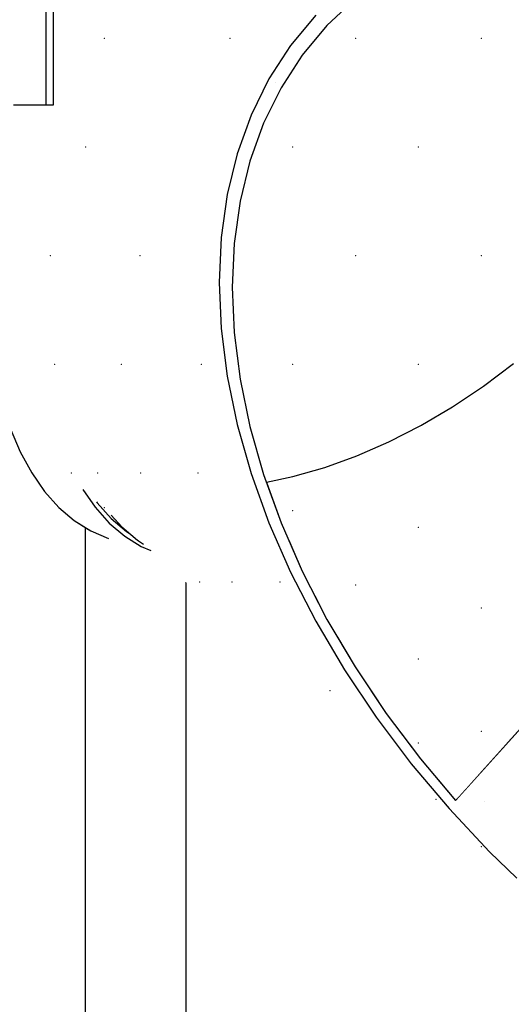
# Model space of a CAD drawing. Header units: millimetres. Extents: x -543656 to -529918, y -2500 to 6290.
# Tile 26 of 58: x -539082 to -538985, y 4744 to 4940. Entities that reach past the tile are written whole.
import ezdxf

# ---------------------------------------------------------------- set-up
doc = ezdxf.new("R2010")
doc.units = ezdxf.units.MM
doc.header["$MEASUREMENT"] = 0
doc.linetypes.add('Wipeout_Contour', pattern=[1000, 0, -1000])
for name, color, linetype in [('2 - KÓTA NS.2D', 7, 'Continuous'), ('3 - SVĚTLA.3D', 7, 'Continuous'), ('4 - PRVKY ZÁMEČNICKÉ.3D', 7, 'Continuous'), ('4 - STŘEŠNÍ KRYTINA.3D', 7, 'Continuous'), ('Výplně - Povrchové', 7, 'Continuous'), ('Výplně – Řezové', 7, 'Continuous')]:
    doc.layers.add(name, color=color, linetype=linetype)
doc.styles.add('GENEROVANÝ_STYL_1', font='Arial.ttf')
doc.dimstyles.new('GENEROVANÝ_STYL__1', dxfattribs={"dimtxt": 100, "dimasz": 85.5, "dimexe": 0.18, "dimexo": 450, "dimgap": 0, "dimtad": 1, "dimdec": 0, "dimzin": 0, "dimdsep": 46, "dimtxsty": 'GENEROVANÝ_STYL_1', "dimblk": 'ARROWHEAD_6', "dimblk1": 'ARROWHEAD_6', "dimblk2": 'ARROWHEAD_6', "dimcen": 0.09, "dimclrd": 256, "dimclre": 256, "dimclrt": 256, "dimazin": 0, "dimtfac": 1, "dimtdec": 4, "dimtmove": 0, "dimatfit": 3, "dimfxl": 1, "dimtolj": 1, "dimtzin": 0, "dimarcsym": 0})
pattern_1 = [(45, (-1697940.485, 75), (-23.8648539, 23.8648539), [0, -22.5, 0, -33.75]), (110, (-1697865.485, 75), (31.714626, 11.5431798), [0, -16.5, 0, -28.5])]

# ---------------------------------------------------------------- blocks, each defined once
blk = doc.blocks.new('Řez_15', base_point=(-1697940.48, 0))
at = {"color": 254, "linetype": 'Wipeout_Contour', "lineweight": 0, "ltscale": 7547578.399579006}
blk.add_wipeout([(-539199.22, 502.46), (-539069.22, 502.46), (-539069.22, 4838.89), (-539071.44, 4840.28), (-539074.51, 4842.9), (-539077.34, 4846.08), (-539079.91, 4849.78), (-539082.19, 4854), (-539084.19, 4858.69), (-539084.57, 4859.87), (-539085.62, 4860.74), (-539089.22, 4863.97), (-539089.22, 503.29), (-539199.22, 503.29)], dxfattribs=at).dxf.layer = 'Výplně - Povrchové'
blk = doc.blocks.new('Řez_17', base_point=(-1697940.48, 0))
at = {"color": 254, "linetype": 'Wipeout_Contour', "lineweight": 0, "ltscale": 5929549.143869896}
blk.add_wipeout([(-539069.22, 502.46), (-539069.19, 502.46), (-539069.19, 500), (-538939.22, 500), (-538939.22, 502.46), (-539049.22, 502.46), (-539049.22, 4828.04), (-539055.89, 4834.03), (-539064.63, 4836.74), (-539068.14, 4838.22), (-539069.22, 4838.89)], dxfattribs=at).dxf.layer = 'Výplně - Povrchové'
at = {"layer": '4 - STŘEŠNÍ KRYTINA.3D', "color": 181, "linetype": 'Continuous', "lineweight": 30, "true_color": 0x9e3eff}
blk.add_line((-539069.22, 502.46), (-539069.22, 4838.89), dxfattribs=at)
blk = doc.blocks.new('Řez_28', base_point=(-1697940.48, 0))
at = {"color": 254, "linetype": 'Wipeout_Contour', "lineweight": 0, "ltscale": 8623873.588318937}
blk.add_wipeout([(-539049.22, 4828.04), (-539049.22, 502.46), (-538939.22, 502.46), (-538939.22, 4754.01), (-538939.29, 4754), (-538945.4, 4753.73), (-538951.31, 4754), (-538956.99, 4754.8), (-538962.4, 4756.12), (-538967.5, 4757.97), (-538972.27, 4760.32), (-538976.68, 4763.17), (-538980.69, 4766.49), (-538981.81, 4767.49), (-538981.89, 4767.59), (-538982.08, 4767.74)], dxfattribs=at).dxf.layer = 'Výplně - Povrchové'
at = {"layer": '4 - PRVKY ZÁMEČNICKÉ.3D', "color": 181, "linetype": 'Continuous', "lineweight": 30, "true_color": 0x9e3eff}
blk.add_line((-539049.22, 4828.04), (-539049.22, 502.46), dxfattribs=at)
blk = doc.blocks.new('Řez_110', base_point=(-1697940.48, 0))
at = {"color": 254, "linetype": 'Wipeout_Contour', "lineweight": 0, "ltscale": 24794578.17682935}
blk.add_wipeout([(-539039.63, 4895.49), (-539040.02, 4886.76), (-539039.63, 4877.73), (-539038.45, 4868.47), (-539036.49, 4859.03), (-539033.76, 4849.47), (-539033.22, 4847.97), (-539027.96, 4849.06), (-539021.61, 4850.87), (-539015.23, 4853.17), (-539008.84, 4855.96), (-539002.49, 4859.22), (-538996.21, 4862.92), (-538990.05, 4867.05), (-538984.04, 4871.57), (-538978.23, 4876.46), (-538972.63, 4881.7), (-538967.3, 4887.24), (-538962.26, 4893.05), (-538957.55, 4899.11), (-538953.19, 4905.36), (-538949.21, 4911.77), (-538945.63, 4918.31), (-538942.49, 4924.92), (-538939.78, 4931.58), (-538937.54, 4938.24), (-538935.78, 4944.86), (-538934.5, 4951.4), (-538933.72, 4957.81), (-538933.68, 4958.78), (-538941.96, 4960.4), (-538951.62, 4961.57), (-538961.05, 4962), (-538970.17, 4961.66), (-538978.93, 4960.57), (-538987.29, 4958.74), (-538995.18, 4956.16), (-539002.55, 4952.87), (-539009.37, 4948.87), (-539015.59, 4944.2), (-539021.17, 4938.89), (-539026.08, 4932.96), (-539030.28, 4926.45), (-539033.76, 4919.4), (-539036.49, 4911.86), (-539038.45, 4903.88)], dxfattribs=at).dxf.layer = 'Výplně - Povrchové'
at = {"color": 254, "linetype": 'Wipeout_Contour', "lineweight": 0, "ltscale": 2156412.126084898}
blk.add_wipeout([(-539082.9, 4858.29), (-539084.19, 4858.69), (-539082.19, 4854), (-539075.97, 4852.07)], dxfattribs=at).dxf.layer = 'Výplně - Povrchové'
at = {"layer": '3 - SVĚTLA.3D', "color": 7, "linetype": 'Continuous', "lineweight": 0}
for p in [(-539015.48, 4936.34), (-538990.48, 4936.34), (-539027.98, 4914.69), (-539002.98, 4914.69), (-539015.48, 4893.04), (-538990.48, 4893.04)]:
    blk.add_point(p, dxfattribs=at)
at = {"color": 254, "linetype": 'Wipeout_Contour', "lineweight": 0, "ltscale": 2156278.194468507}
blk.add_wipeout([(-539065.05, 4978.33), (-539070.19, 4972.4), (-539028.4, 4934.87), (-539023.4, 4940.92)], dxfattribs=at).dxf.layer = 'Výplně - Povrchové'
at = {"color": 254, "linetype": 'Wipeout_Contour', "lineweight": 0, "ltscale": 2156395.07889023}
blk.add_wipeout([(-539082.19, 4854), (-539079.91, 4849.78), (-539070.02, 4846.72), (-539075.97, 4852.07)], dxfattribs=at).dxf.layer = 'Výplně - Povrchové'
at = {"color": 254, "linetype": 'Wipeout_Contour', "lineweight": 0, "ltscale": 2156297.22461438}
blk.add_wipeout([(-539070.19, 4972.4), (-539075, 4966.22), (-539032.7, 4928.23), (-539028.4, 4934.87)], dxfattribs=at).dxf.layer = 'Výplně - Povrchové'
at = {"color": 254, "linetype": 'Wipeout_Contour', "lineweight": 0, "ltscale": 2695473.497603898}
blk.add_wipeout([(-539070.02, 4846.72), (-539079.91, 4849.78), (-539077.34, 4846.08), (-539067.3, 4842.97), (-539069.71, 4846.45)], dxfattribs=at).dxf.layer = 'Výplně - Povrchové'
at = {"color": 254, "linetype": 'Wipeout_Contour', "lineweight": 0, "ltscale": 2695408.027634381}
blk.add_wipeout([(-539075.57, 4965.41), (-539075.57, 4956.36), (-539036.24, 4921.04), (-539032.7, 4928.23), (-539075, 4966.22)], dxfattribs=at).dxf.layer = 'Výplně - Povrchové'
at = {"color": 254, "linetype": 'Wipeout_Contour', "lineweight": 0, "ltscale": 2156370.64624765}
blk.add_wipeout([(-539077.34, 4846.08), (-539074.51, 4842.9), (-539064.47, 4839.8), (-539067.3, 4842.97)], dxfattribs=at).dxf.layer = 'Výplně - Povrchové'
at = {"color": 254, "linetype": 'Wipeout_Contour', "lineweight": 0, "ltscale": 3773528.940977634}
blk.add_wipeout([(-539075.57, 4946.17), (-539048.1, 4921.5), (-539048.1, 4921.51), (-539048.1, 4921.49), (-539039.03, 4913.34), (-539036.24, 4921.04), (-539075.57, 4956.36)], dxfattribs=at).dxf.layer = 'Výplně - Povrchové'
at = {"color": 254, "linetype": 'Wipeout_Contour', "lineweight": 0, "ltscale": 2156358.737153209}
blk.add_wipeout([(-539074.51, 4842.9), (-539071.44, 4840.28), (-539061.4, 4837.17), (-539064.47, 4839.8)], dxfattribs=at).dxf.layer = 'Výplně - Povrchové'
at = {"color": 254, "linetype": 'Wipeout_Contour', "lineweight": 0, "ltscale": 2156321.132672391}
blk.add_wipeout([(-539075.57, 4946.17), (-539075.57, 4936.22), (-539041.02, 4905.19), (-539039.03, 4913.34)], dxfattribs=at).dxf.layer = 'Výplně - Povrchové'
at = {"color": 254, "linetype": 'Wipeout_Contour', "lineweight": 0, "ltscale": 2156345.903538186}
blk.add_wipeout([(-539071.44, 4840.28), (-539068.14, 4838.22), (-539058.1, 4835.11), (-539061.4, 4837.17)], dxfattribs=at).dxf.layer = 'Výplně - Povrchové'
at = {"color": 254, "linetype": 'Wipeout_Contour', "lineweight": 0, "ltscale": 2156324.025616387}
blk.add_wipeout([(-539075.57, 4936.22), (-539075.57, 4926.58), (-539042.23, 4896.64), (-539041.02, 4905.19)], dxfattribs=at).dxf.layer = 'Výplně - Povrchové'
at = {"color": 254, "linetype": 'Wipeout_Contour', "lineweight": 0, "ltscale": 2695411.973081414}
blk.add_wipeout([(-539068.14, 4838.22), (-539064.63, 4836.74), (-539055.89, 4834.03), (-539056.2, 4834.31), (-539058.1, 4835.11)], dxfattribs=at).dxf.layer = 'Výplně - Povrchové'
at = {"color": 254, "linetype": 'Wipeout_Contour', "lineweight": 0, "ltscale": 2695429.683132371}
blk.add_wipeout([(-539082, 4923.08), (-539042.63, 4887.73), (-539042.23, 4896.64), (-539075.57, 4926.58), (-539075.57, 4923.08)], dxfattribs=at).dxf.layer = 'Výplně - Povrchové'
at = {"color": 254, "linetype": 'Wipeout_Contour', "lineweight": 0, "ltscale": 7008095.947418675}
blk.add_wipeout([(-539067.01, 4844.02), (-539069.71, 4846.45), (-539067.3, 4842.97), (-539064.47, 4839.8), (-539061.4, 4837.17), (-539058.1, 4835.11), (-539056.2, 4834.31), (-539057.67, 4835.63), (-539058.89, 4836.39), (-539060.45, 4837.73), (-539061.03, 4838.09), (-539064.08, 4840.69), (-539066.88, 4843.83)], dxfattribs=at).dxf.layer = 'Výplně - Povrchové'
at = {"color": 254, "linetype": 'Wipeout_Contour', "lineweight": 0, "ltscale": 3773678.468353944}
blk.add_wipeout([(-539095.42, 4926.29), (-539042.23, 4878.52), (-539042.63, 4887.73), (-539082, 4923.08), (-539083.53, 4923.08), (-539083.53, 4924.46), (-539093.13, 4933.08)], dxfattribs=at).dxf.layer = 'Výplně - Povrchové'
at = {"color": 254, "linetype": 'Wipeout_Contour', "lineweight": 0, "ltscale": 1617265.941006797}
blk.add_wipeout([(-539066.76, 4843.8), (-539067.01, 4844.02), (-539066.88, 4843.83)], dxfattribs=at).dxf.layer = 'Výplně - Povrchové'
at = {"color": 254, "linetype": 'Wipeout_Contour', "lineweight": 0, "ltscale": 2156364.915640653}
blk.add_wipeout([(-539095.42, 4926.29), (-539097.21, 4919.54), (-539041.02, 4869.07), (-539042.23, 4878.52)], dxfattribs=at).dxf.layer = 'Výplně - Povrchové'
at = {"color": 254, "linetype": 'Wipeout_Contour', "lineweight": 0, "ltscale": 2695433.781130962}
blk.add_wipeout([(-539066.88, 4843.83), (-539064.08, 4840.69), (-539063.21, 4840.42), (-539064.07, 4841.38), (-539066.76, 4843.8)], dxfattribs=at).dxf.layer = 'Výplně - Povrchové'
at = {"color": 254, "linetype": 'Wipeout_Contour', "lineweight": 0, "ltscale": 2156413.582094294}
blk.add_wipeout([(-539077.1, 5053.08), (-539083.53, 5053.08), (-539083.53, 4923.08), (-539077.1, 4923.08)], dxfattribs=at).dxf.layer = 'Výplně - Povrchové'
at = {"color": 254, "linetype": 'Wipeout_Contour', "lineweight": 0, "ltscale": 2156364.494753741}
blk.add_wipeout([(-539098.52, 4912.87), (-539039.03, 4859.43), (-539041.02, 4869.07), (-539097.21, 4919.54)], dxfattribs=at).dxf.layer = 'Výplně - Povrchové'
at = {"color": 254, "linetype": 'Wipeout_Contour', "lineweight": 0, "ltscale": 2695420.006355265}
blk.add_wipeout([(-539064.08, 4840.69), (-539061.03, 4838.09), (-539060.79, 4838.01), (-539061.96, 4839.02), (-539063.21, 4840.42)], dxfattribs=at).dxf.layer = 'Výplně - Povrchové'
at = {"layer": '3 - SVĚTLA.3D', "color": 7, "linetype": 'Continuous', "lineweight": 0}
blk.add_point((-539069.15, 4914.69), dxfattribs=at)
at = {"color": 254, "linetype": 'Wipeout_Contour', "lineweight": 0, "ltscale": 3234510.508868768}
blk.add_wipeout([(-539077.1, 4923.08), (-539075.57, 4923.08), (-539075.57, 5051.08), (-539019.84, 5051.08), (-539047.09, 5053.08), (-539077.1, 5053.08)], dxfattribs=at).dxf.layer = 'Výplně - Povrchové'
at = {"color": 254, "linetype": 'Wipeout_Contour', "lineweight": 0, "ltscale": 3773572.647000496}
blk.add_wipeout([(-539098.52, 4912.87), (-539099.31, 4906.32), (-539036.24, 4849.67), (-539039.03, 4859.43), (-539048.1, 4867.58), (-539048.1, 4867.57), (-539048.1, 4867.58)], dxfattribs=at).dxf.layer = 'Výplně - Povrchové'
at = {"color": 254, "linetype": 'Wipeout_Contour', "lineweight": 0, "ltscale": 1617247.32376159}
blk.add_wipeout([(-539061.03, 4838.09), (-539060.45, 4837.73), (-539060.79, 4838.01)], dxfattribs=at).dxf.layer = 'Výplně - Povrchové'
at = {"layer": '3 - SVĚTLA.3D', "color": 181, "linetype": 'Continuous', "lineweight": 30, "true_color": 0x9e3eff}
for p, q in [((-539077.1, 5053.08), (-539077.1, 4923.08)), ((-539075.57, 4923.08), (-539075.57, 5051.08)), ((-539083.53, 4923.08), (-539077.1, 4923.08)), ((-539077.1, 4923.08), (-539075.57, 4923.08))]:
    blk.add_line(p, q, dxfattribs=at)
at = {"layer": '3 - SVĚTLA.3D', "color": 7, "linetype": 'Continuous', "lineweight": 0}
for p in [(-539065.48, 4936.34), (-539040.48, 4936.34)]:
    blk.add_point(p, dxfattribs=at)
at = {"color": 254, "linetype": 'Wipeout_Contour', "lineweight": 0, "ltscale": 1617252.591427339}
blk.add_wipeout([(-539064.07, 4841.38), (-539061.96, 4839.02), (-539061.16, 4838.77)], dxfattribs=at).dxf.layer = 'Výplně - Povrchové'
at = {"color": 254, "linetype": 'Wipeout_Contour', "lineweight": 0, "ltscale": 2156327.228978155}
blk.add_wipeout([(-539061.16, 4838.77), (-539061.96, 4839.02), (-539058.89, 4836.39), (-539058.32, 4836.22)], dxfattribs=at).dxf.layer = 'Výplně - Povrchové'
at = {"color": 254, "linetype": 'Wipeout_Contour', "lineweight": 0, "ltscale": 2156355.936730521}
blk.add_wipeout([(-539099.31, 4906.32), (-539099.6, 4899.94), (-539032.7, 4839.85), (-539036.24, 4849.67)], dxfattribs=at).dxf.layer = 'Výplně - Povrchové'
at = {"color": 254, "linetype": 'Wipeout_Contour', "lineweight": 0, "ltscale": 1617239.927250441}
blk.add_wipeout([(-539058.89, 4836.39), (-539057.67, 4835.63), (-539058.32, 4836.22)], dxfattribs=at).dxf.layer = 'Výplně - Povrchové'
at = {"color": 254, "linetype": 'Wipeout_Contour', "lineweight": 0, "ltscale": 2156347.858471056}
blk.add_wipeout([(-539032.7, 4839.85), (-539099.6, 4899.94), (-539099.37, 4893.77), (-539028.4, 4830.02)], dxfattribs=at).dxf.layer = 'Výplně - Povrchové'
at = {"color": 254, "linetype": 'Wipeout_Contour', "lineweight": 0, "ltscale": 2156337.310943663}
blk.add_wipeout([(-539028.4, 4830.02), (-539099.37, 4893.77), (-539098.63, 4887.83), (-539023.4, 4820.25)], dxfattribs=at).dxf.layer = 'Výplně - Povrchové'
at = {"layer": '3 - SVĚTLA.3D', "color": 7, "linetype": 'Continuous', "lineweight": 0}
for p in [(-539076.22, 4893.04), (-539058.39, 4893.04)]:
    blk.add_point(p, dxfattribs=at)
at = {"color": 254, "linetype": 'Wipeout_Contour', "lineweight": 0, "ltscale": 2156324.350301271}
blk.add_wipeout([(-539098.63, 4887.83), (-539097.39, 4882.18), (-539017.7, 4810.6), (-539023.4, 4820.25)], dxfattribs=at).dxf.layer = 'Výplně - Povrchové'
at = {"color": 254, "linetype": 'Wipeout_Contour', "lineweight": 0, "ltscale": 2156309.056305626}
blk.add_wipeout([(-539017.7, 4810.6), (-539097.39, 4882.18), (-539095.65, 4876.84), (-539011.36, 4801.13)], dxfattribs=at).dxf.layer = 'Výplně - Povrchové'
at = {"color": 254, "linetype": 'Wipeout_Contour', "lineweight": 0, "ltscale": 2156291.523224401}
blk.add_wipeout([(-539095.65, 4876.84), (-539093.42, 4871.85), (-539004.4, 4791.89), (-539011.36, 4801.13)], dxfattribs=at).dxf.layer = 'Výplně - Povrchové'
at = {"color": 254, "linetype": 'Wipeout_Contour', "lineweight": 0, "ltscale": 2156271.859026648}
blk.add_wipeout([(-539004.4, 4791.89), (-539093.42, 4871.85), (-539090.72, 4867.23), (-538996.87, 4782.94)], dxfattribs=at).dxf.layer = 'Výplně - Povrchové'
at = {"layer": '3 - SVĚTLA.3D', "color": 7, "linetype": 'Continuous', "lineweight": 0}
for p in [(-539075.31, 4871.39), (-539062.09, 4871.39), (-539046.13, 4871.39), (-539027.98, 4871.39), (-539002.98, 4871.39)]:
    blk.add_point(p, dxfattribs=at)
at = {"color": 254, "linetype": 'Wipeout_Contour', "lineweight": 0, "ltscale": 2156250.184895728}
blk.add_wipeout([(-538996.87, 4782.94), (-539090.72, 4867.23), (-539087.55, 4863.02), (-538988.82, 4774.34)], dxfattribs=at).dxf.layer = 'Výplně - Povrchové'
at = {"color": 254, "linetype": 'Wipeout_Contour', "lineweight": 0, "ltscale": 2695233.421541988}
blk.add_wipeout([(-538988.82, 4774.34), (-539087.55, 4863.02), (-539083.95, 4859.24), (-538982.08, 4767.74), (-538983.39, 4769.11)], dxfattribs=at).dxf.layer = 'Výplně - Povrchové'
at = {"layer": '3 - SVĚTLA.3D', "color": 181, "linetype": 'Continuous', "lineweight": 30, "true_color": 0x9e3eff}
for p, q in [((-539084.19, 4858.69), (-539082.19, 4854)), ((-539082.19, 4854), (-539079.91, 4849.78)), ((-539079.91, 4849.78), (-539077.34, 4846.08)), ((-539069.71, 4846.45), (-539067.3, 4842.97)), ((-539077.34, 4846.08), (-539074.51, 4842.9)), ((-539074.51, 4842.9), (-539071.44, 4840.28)), ((-539067.3, 4842.97), (-539064.47, 4839.8)), ((-539067.01, 4844.02), (-539066.88, 4843.83)), ((-539066.88, 4843.83), (-539064.08, 4840.69)), ((-539064.08, 4840.69), (-539061.03, 4838.09)), ((-539064.07, 4841.38), (-539061.96, 4839.02)), ((-539071.44, 4840.28), (-539068.14, 4838.22)), ((-539064.47, 4839.8), (-539061.4, 4837.17)), ((-539061.96, 4839.02), (-539058.89, 4836.39)), ((-539068.14, 4838.22), (-539064.63, 4836.74)), ((-539061.4, 4837.17), (-539058.1, 4835.11)), ((-539061.03, 4838.09), (-539060.45, 4837.73)), ((-539058.89, 4836.39), (-539057.67, 4835.63)), ((-539058.1, 4835.11), (-539056.2, 4834.31))]:
    blk.add_line(p, q, dxfattribs=at)
at = {"layer": '3 - SVĚTLA.3D', "color": 7, "linetype": 'Continuous', "lineweight": 0}
for p in [(-539072, 4849.74), (-539066.77, 4849.74), (-539058.25, 4849.74), (-539046.84, 4849.74), (-539065.48, 4842.88), (-539046.5, 4828.09), (-539040.03, 4828.09), (-538990.48, 4775.37)]:
    blk.add_point(p, dxfattribs=at)
at = {"color": 254, "linetype": 'Wipeout_Contour', "lineweight": 0, "ltscale": 2155960.751815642}
blk.add_wipeout([(-538990.05, 4867.05), (-538952.09, 4832.96), (-538947.16, 4838.45), (-538984.04, 4871.57)], dxfattribs=at).dxf.layer = 'Výplně - Povrchové'
at = {"color": 254, "linetype": 'Wipeout_Contour', "lineweight": 0, "ltscale": 2155982.481870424}
blk.add_wipeout([(-538996.21, 4862.92), (-538956.9, 4827.61), (-538952.09, 4832.96), (-538990.05, 4867.05)], dxfattribs=at).dxf.layer = 'Výplně - Povrchové'
at = {"layer": '3 - SVĚTLA.3D', "color": 181, "linetype": 'Continuous', "lineweight": 30, "true_color": 0x9e3eff}
blk.add_line((-538990.05, 4867.05), (-538984.04, 4871.57), dxfattribs=at)
at = {"color": 254, "linetype": 'Wipeout_Contour', "lineweight": 0, "ltscale": 2156004.200930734}
blk.add_wipeout([(-539002.49, 4859.22), (-538961.54, 4822.44), (-538956.9, 4827.61), (-538996.21, 4862.92)], dxfattribs=at).dxf.layer = 'Výplně - Povrchové'
at = {"layer": '3 - SVĚTLA.3D', "color": 181, "linetype": 'Continuous', "lineweight": 30, "true_color": 0x9e3eff}
blk.add_line((-538996.21, 4862.92), (-538990.05, 4867.05), dxfattribs=at)
at = {"color": 254, "linetype": 'Wipeout_Contour', "lineweight": 0, "ltscale": 2156025.77507184}
blk.add_wipeout([(-539008.84, 4855.96), (-538965.99, 4817.48), (-538961.54, 4822.44), (-539002.49, 4859.22)], dxfattribs=at).dxf.layer = 'Výplně - Povrchové'
at = {"layer": '3 - SVĚTLA.3D', "color": 181, "linetype": 'Continuous', "lineweight": 30, "true_color": 0x9e3eff}
blk.add_line((-539002.49, 4859.22), (-538996.21, 4862.92), dxfattribs=at)
at = {"color": 254, "linetype": 'Wipeout_Contour', "lineweight": 0, "ltscale": 2156047.071295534}
blk.add_wipeout([(-539008.84, 4855.96), (-539015.23, 4853.17), (-538970.23, 4812.76), (-538965.99, 4817.48)], dxfattribs=at).dxf.layer = 'Výplně - Povrchové'
at = {"layer": '3 - SVĚTLA.3D', "color": 181, "linetype": 'Continuous', "lineweight": 30, "true_color": 0x9e3eff}
blk.add_line((-539008.84, 4855.96), (-539002.49, 4859.22), dxfattribs=at)
at = {"color": 254, "linetype": 'Wipeout_Contour', "lineweight": 0, "ltscale": 2156067.958273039}
blk.add_wipeout([(-539021.61, 4850.87), (-538974.23, 4808.31), (-538970.23, 4812.76), (-539015.23, 4853.17)], dxfattribs=at).dxf.layer = 'Výplně - Povrchové'
at = {"layer": '3 - SVĚTLA.3D', "color": 181, "linetype": 'Continuous', "lineweight": 30, "true_color": 0x9e3eff}
blk.add_line((-539015.23, 4853.17), (-539008.84, 4855.96), dxfattribs=at)
at = {"color": 254, "linetype": 'Wipeout_Contour', "lineweight": 0, "ltscale": 2156088.307268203}
blk.add_wipeout([(-539027.96, 4849.06), (-538977.96, 4804.15), (-538974.23, 4808.31), (-539021.61, 4850.87)], dxfattribs=at).dxf.layer = 'Výplně - Povrchové'
at = {"layer": '3 - SVĚTLA.3D', "color": 181, "linetype": 'Continuous', "lineweight": 30, "true_color": 0x9e3eff}
blk.add_line((-539021.61, 4850.87), (-539015.23, 4853.17), dxfattribs=at)
at = {"color": 254, "linetype": 'Wipeout_Contour', "lineweight": 0, "ltscale": 2695160.901777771}
blk.add_wipeout([(-539033.22, 4847.97), (-539032.63, 4846.33), (-538981.41, 4800.32), (-538977.96, 4804.15), (-539027.96, 4849.06)], dxfattribs=at).dxf.layer = 'Výplně - Povrchové'
at = {"layer": '3 - SVĚTLA.3D', "color": 181, "linetype": 'Continuous', "lineweight": 30, "true_color": 0x9e3eff}
for p, q in [((-539027.96, 4849.06), (-539021.61, 4850.87)), ((-539033.22, 4847.97), (-539027.96, 4849.06))]:
    blk.add_line(p, q, dxfattribs=at)
at = {"color": 254, "linetype": 'Wipeout_Contour', "lineweight": 0, "ltscale": 2695165.251443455}
blk.add_wipeout([(-538981.41, 4800.32), (-539032.63, 4846.33), (-539030.28, 4839.84), (-539028.9, 4836.68), (-538984.54, 4796.83)], dxfattribs=at).dxf.layer = 'Výplně - Povrchové'
at = {"layer": '3 - SVĚTLA.3D', "color": 7, "linetype": 'Continuous', "lineweight": 0}
for p in [(-539027.98, 4842.29), (-539002.98, 4838.97), (-539030.48, 4828.09)]:
    blk.add_point(p, dxfattribs=at)
at = {"color": 254, "linetype": 'Wipeout_Contour', "lineweight": 0, "ltscale": 2695158.537884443}
blk.add_wipeout([(-538984.54, 4796.83), (-539028.9, 4836.68), (-539026.08, 4830.21), (-539024.46, 4827.05), (-538987.34, 4793.71)], dxfattribs=at).dxf.layer = 'Výplně - Povrchové'
at = {"color": 254, "linetype": 'Wipeout_Contour', "lineweight": 0, "ltscale": 2695149.045054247}
blk.add_wipeout([(-539024.46, 4827.05), (-539021.17, 4820.63), (-539019.31, 4817.48), (-538989.8, 4790.98), (-538987.34, 4793.71)], dxfattribs=at).dxf.layer = 'Výplně - Povrchové'
at = {"layer": '3 - SVĚTLA.3D', "color": 7, "linetype": 'Continuous', "lineweight": 0}
for p in [(-539015.48, 4827.47), (-538990.48, 4822.91), (-539020.59, 4806.44)]:
    blk.add_point(p, dxfattribs=at)
at = {"color": 254, "linetype": 'Wipeout_Contour', "lineweight": 0, "ltscale": 2695136.839006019}
blk.add_wipeout([(-538989.8, 4790.98), (-539019.31, 4817.48), (-539015.59, 4811.18), (-539013.49, 4808.04), (-538991.89, 4788.64)], dxfattribs=at).dxf.layer = 'Výplně - Povrchové'
at = {"layer": '3 - SVĚTLA.3D', "color": 7, "linetype": 'Continuous', "lineweight": 0}
for p in [(-539002.98, 4812.74), (-538990.48, 4798.33)]:
    blk.add_point(p, dxfattribs=at)
at = {"color": 254, "linetype": 'Wipeout_Contour', "lineweight": 0, "ltscale": 2695122.017996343}
blk.add_wipeout([(-539013.49, 4808.04), (-539009.37, 4801.89), (-539007.02, 4798.77), (-538993.61, 4786.73), (-538991.89, 4788.64)], dxfattribs=at).dxf.layer = 'Výplně - Povrchové'
at = {"color": 254, "linetype": 'Wipeout_Contour', "lineweight": 0, "ltscale": 2695104.769094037}
blk.add_wipeout([(-539007.02, 4798.77), (-539002.55, 4792.84), (-538999.93, 4789.72), (-538994.95, 4785.24), (-538993.61, 4786.73)], dxfattribs=at).dxf.layer = 'Výplně - Povrchové'
at = {"layer": '3 - SVĚTLA.3D', "color": 7, "linetype": 'Continuous', "lineweight": 0}
blk.add_point((-539002.98, 4795.99), dxfattribs=at)
at = {"color": 254, "linetype": 'Wipeout_Contour', "lineweight": 0, "ltscale": 1617054.581078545}
blk.add_wipeout([(-538994.95, 4785.24), (-538999.93, 4789.72), (-538995.58, 4784.54)], dxfattribs=at).dxf.layer = 'Výplně - Povrchové'
at = {"layer": 'Výplně – Řezové', "linetype": 'Continuous', "lineweight": 0, "true_color": 0xbcbcbc}
h = blk.add_hatch(dxfattribs=at)
h.set_pattern_fill('OMÍTKA_MALTOVÉ_LOŽE', color=9, style=0, pattern_type=2)
h.set_pattern_definition(pattern_1)
h.paths.add_polyline_path([(-539042.23, 4896.64), (-539042.63, 4887.73), (-539042.23, 4878.52), (-539041.02, 4869.07), (-539039.03, 4859.43), (-539036.24, 4849.67), (-539032.7, 4839.85), (-539028.4, 4830.02), (-539023.4, 4820.25), (-539017.7, 4810.6), (-539011.36, 4801.13), (-539004.4, 4791.89), (-538996.87, 4782.94), (-538988.82, 4774.34), (-538983.39, 4769.11), (-538982.05, 4770.6), (-538987.29, 4775.64), (-538995.18, 4784.07), (-539002.55, 4792.84), (-539009.37, 4801.89), (-539015.59, 4811.18), (-539021.17, 4820.63), (-539026.08, 4830.21), (-539030.28, 4839.84), (-539033.76, 4849.47), (-539036.49, 4859.03), (-539038.45, 4868.47), (-539039.63, 4877.73), (-539040.02, 4886.76), (-539039.63, 4895.49), (-539038.45, 4903.88), (-539036.49, 4911.86), (-539033.76, 4919.4), (-539030.28, 4926.45), (-539026.08, 4932.96), (-539021.17, 4938.89), (-539015.59, 4944.2), (-539009.37, 4948.87), (-539002.55, 4952.87), (-538995.18, 4956.16), (-538987.29, 4958.74), (-538978.93, 4960.57), (-538970.17, 4961.66), (-538961.05, 4962), (-538951.62, 4961.57), (-538941.96, 4960.4), (-538932.1, 4958.48), (-538922.13, 4955.82), (-538912.09, 4952.44), (-538902.05, 4948.37), (-538892.08, 4943.62), (-538882.23, 4938.23), (-538872.56, 4932.23), (-538863.13, 4925.66), (-538854.01, 4918.55), (-538851.28, 4916.19), (-538849.95, 4917.68), (-538852.83, 4920.17), (-538862.14, 4927.42), (-538871.75, 4934.13), (-538881.62, 4940.25), (-538891.67, 4945.75), (-538901.85, 4950.59), (-538912.09, 4954.75), (-538922.33, 4958.2), (-538932.51, 4960.91), (-538942.57, 4962.87), (-538952.43, 4964.07), (-538962.05, 4964.5), (-538971.36, 4964.16), (-538980.3, 4963.05), (-538988.82, 4961.17), (-538996.87, 4958.55), (-539004.4, 4955.19), (-539011.36, 4951.11), (-539017.7, 4946.35), (-539023.4, 4940.92), (-539028.4, 4934.87), (-539032.7, 4928.23), (-539036.24, 4921.04), (-539039.03, 4913.34), (-539041.02, 4905.19)])
h = blk.add_hatch(dxfattribs=at)
h.set_pattern_fill('OMÍTKA_MALTOVÉ_LOŽE', color=9, style=0, pattern_type=2)
h.set_pattern_definition(pattern_1)
h.paths.add_polyline_path([(-538866.63, 4928.1), (-538995.58, 4784.54), (-538995.18, 4784.07), (-538987.29, 4775.64), (-538984.46, 4772.92), (-538853.81, 4918.38), (-538854.01, 4918.55), (-538863.13, 4925.66)])
at = {"layer": '3 - SVĚTLA.3D', "color": 9, "linetype": 'Continuous', "lineweight": 30, "true_color": 0xbcbcbc}
blk.add_line((-538866.63, 4928.1), (-538995.58, 4784.54), dxfattribs=at)
at = {"layer": '3 - SVĚTLA.3D', "color": 9, "linetype": 'Continuous', "lineweight": 30, "true_color": 0xbcbcbc, "flags": 128}
for points in [[(-539023.4, 4940.92), (-539028.4, 4934.87), (-539032.7, 4928.23), (-539036.24, 4921.04), (-539039.03, 4913.34), (-539041.02, 4905.19), (-539042.23, 4896.64), (-539042.63, 4887.73), (-539042.23, 4878.52), (-539041.02, 4869.07), (-539039.03, 4859.43), (-539036.24, 4849.67), (-539032.7, 4839.85), (-539028.4, 4830.02), (-539023.4, 4820.25), (-539017.7, 4810.6), (-539011.36, 4801.13), (-539004.4, 4791.89), (-538996.87, 4782.94), (-538988.82, 4774.34), (-538983.39, 4769.11)], [(-539015.59, 4944.2), (-539021.17, 4938.89), (-539026.08, 4932.96), (-539030.28, 4926.45), (-539033.76, 4919.4), (-539036.49, 4911.86), (-539038.45, 4903.88), (-539039.63, 4895.49), (-539040.02, 4886.76), (-539039.63, 4877.73), (-539038.45, 4868.47), (-539036.49, 4859.03), (-539033.76, 4849.47), (-539030.28, 4839.84), (-539026.08, 4830.21), (-539021.17, 4820.63), (-539015.59, 4811.18), (-539009.37, 4801.89), (-539002.55, 4792.84), (-538995.58, 4784.54)]]:
    blk.add_lwpolyline(points, dxfattribs=at)
at = {"layer": '3 - SVĚTLA.3D', "color": 7, "linetype": 'Continuous', "lineweight": 0}
blk.add_point((-538999.51, 4784.79), dxfattribs=at)
blk = doc.blocks.new('*D191', base_point=(-1697940.48, 0))
at = {"layer": '2 - KÓTA NS.2D', "color": 96, "linetype": 'Continuous', "lineweight": 0, "true_color": 0x007d00}
for p, q in [((-538381.64, 5220.22), (-538381.64, 5287.72)), ((-537931.64, 5220.22), (-538466.02, 5220.22)), ((-538381.64, 500), (-538381.64, 5220.22)), ((-538297.27, 500), (-538831.64, 500)), ((-538381.64, 432.5), (-538381.64, 500))]:
    blk.add_line(p, q, dxfattribs=at)
at = {"layer": '2 - KÓTA NS.2D', "color": 96, "linetype": 'Continuous', "lineweight": 15, "true_color": 0x007d00}
for p, q in [((-538336.64, 5175.22), (-538426.64, 5265.22)), ((-538426.64, 545), (-538336.64, 455))]:
    blk.add_line(p, q, dxfattribs=at)
at = {"layer": '2 - KÓTA NS.2D', "color": 96, "lineweight": 0, "true_color": 0x007d00, "insert": (-538401.64, 2688.52), "char_height": 100, "attachment_point": 7, "rotation": 90, "style": 'GENEROVANÝ_STYL_1'}
blk.add_mtext('\\A1;{\\pql;\\fArial|b0|i0|c0|p0;\\W1.000000;4\xa0720}', dxfattribs=at)
blk = doc.blocks.new('ARROWHEAD_6')
at = {"color": 0, "linetype": 'Continuous', "lineweight": 0}
for p, q in [((-0.5, -0.5), (0.5, 0.5)), ((0, 0), (-1, 0))]:
    blk.add_line(p, q, dxfattribs=at)
blk = doc.blocks.new('*D199', base_point=(-1697940.48, 0))
at = {"layer": '2 - KÓTA NS.2D', "color": 96, "linetype": 'Continuous', "lineweight": 0, "true_color": 0x007d00}
for p, q in [((-536754.45, 4986.19), (-536754.45, 5053.69)), ((-536670.08, 4986.19), (-537204.45, 4986.19)), ((-536754.45, 500), (-536754.45, 4986.19)), ((-536670.08, 500), (-537204.45, 500))]:
    blk.add_line(p, q, dxfattribs=at)
at = {"layer": '2 - KÓTA NS.2D', "color": 96, "linetype": 'Continuous', "lineweight": 15, "true_color": 0x007d00}
for p, q in [((-536709.45, 4941.19), (-536799.45, 5031.19)), ((-536799.45, 545), (-536709.45, 455))]:
    blk.add_line(p, q, dxfattribs=at)
at = {"layer": '2 - KÓTA NS.2D', "color": 96, "lineweight": 0, "true_color": 0x007d00, "char_height": 100, "attachment_point": 7, "rotation": 90, "style": 'GENEROVANÝ_STYL_1'}
for s, insert in [('\\A1;{\\pql;\\fArial|b0|i0|c0|p0;\\W1.000000;4\xa0486}', (-536774.45, 2685.91)), ('\\A1;{\\pql;\\fArial|b0|i0|c0|p0;\\W1.000000;200}', (-536774.45, 545))]:
    blk.add_mtext(s, dxfattribs=dict(at, insert=insert))

msp = doc.modelspace()

# ---------------------------------------------------------------- block references
at = {"layer": '4 - STŘEŠNÍ KRYTINA.3D', "lineweight": 0}
msp.add_blockref('Řez_15', (-1697940.48, 0), dxfattribs=at)

# ---------------------------------------------------------------- next in the draw order: block references
msp.add_blockref('Řez_17', (-1697940.48, 0), dxfattribs=at)

# ---------------------------------------------------------------- next in the draw order: block references
at = {"layer": '4 - PRVKY ZÁMEČNICKÉ.3D', "lineweight": 0}
msp.add_blockref('Řez_28', (-1697940.48, 0), dxfattribs=at)

# ---------------------------------------------------------------- next in the draw order: block references
at = {"layer": '3 - SVĚTLA.3D', "lineweight": 0}
msp.add_blockref('Řez_110', (-1697940.48, 0), dxfattribs=at)

# ---------------------------------------------------------------- next in the draw order: dimensions: what is measured, and where the dimension line sits
at = {"layer": '2 - KÓTA NS.2D', "color": 96, "linetype": 'Continuous', "lineweight": 0, "true_color": 0x007d00}
for base, p2, picture, middle in [((-538381.64, 5220.22), (-538370.38, 5220.22), '*D191', (-538451.64, 2865.13)), ((-536754.45, 4986.19), (-536754.45, 4986.19), '*D199', (-536824.45, 2862.52))]:
    dim = msp.add_linear_dim(base=base, p1=(-539944.22, 500), p2=p2, angle=90, dimstyle='GENEROVANÝ_STYL__1', dxfattribs=at)
    dim.commit()
    dim.dimension.update_dxf_attribs({"geometry": picture, "text_midpoint": middle, "dimtype": 160, "text_rotation": 90})

doc.saveas('drawing.dxf')
